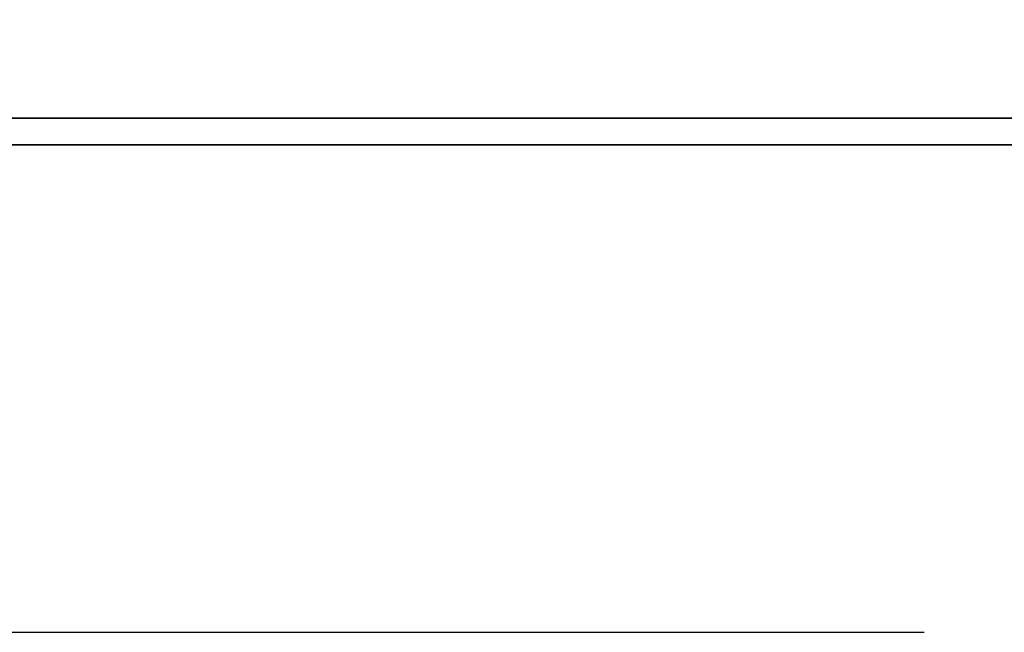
# Model space of a CAD drawing. Extents: x 36 to 141, y 55 to 133.
# Tile 37 of 46: x 124.69 to 127.57, y 98.27 to 100.05. Entities that reach past the tile are written whole.
import ezdxf

# ---------------------------------------------------------------- set-up
doc = ezdxf.new("R2010")
doc.units = 0
doc.header["$LTSCALE"] = 5
doc.header["$MEASUREMENT"] = 0
doc.linetypes.add('CENTER', pattern=[2, 1.25, -0.25, 0.25, -0.25])
for name, color, linetype in [('CL', 1, 'CENTER'), ('DIM', 4, 'CONTINUOUS'), ('layer 1', 7, 'CONTINUOUS')]:
    doc.layers.add(name, color=color, linetype=linetype)

# ---------------------------------------------------------------- blocks, each defined once
blk = doc.blocks.new('TBI MOTION logo(完整正式版)')
at = {"layer": 'layer 1', "color": 22, "lineweight": 35}
blk.add_open_spline([(75.90875, -9.47875), (75.90875, -9.47875), (75.90875, -12.28625), (75.90875, -12.28625), (75.90875, -12.28625), (75.90875, -12.28625), (75.90875, -12.47875), (75.90875, -12.47875), (75.90875, -12.47875), (75.90875, -12.47875), (75.71625, -12.47875), (75.71625, -12.47875), (75.71625, -12.47875), (75.71625, -12.47875), (-88.32875, -12.47875), (-88.32875, -12.47875), (-88.32875, -12.47875), (-88.32875, -12.47875), (-88.32875, -13.29375), (-88.32875, -13.29375), (-88.32875, -13.29375), (-88.32875, -13.29375), (82.89125, -13.29375), (82.89125, -13.29375), (82.89125, -13.29375), (82.89125, -13.29375), (75.90875, -9.47875), (75.90875, -9.47875)], degree=3, knots=[0, 0, 0, 0, 0.14285714, 0.14285714, 0.14285714, 0.14285715, 0.28571429, 0.28571429, 0.28571429, 0.2857143, 0.42857143, 0.42857143, 0.42857143, 0.42857144, 0.57142857, 0.57142857, 0.57142857, 0.57142858, 0.71428571, 0.71428571, 0.71428571, 0.71428572, 0.85714286, 0.85714286, 0.85714286, 0.85714287, 1, 1, 1, 1], dxfattribs=at)

msp = doc.modelspace()

# ---------------------------------------------------------------- linework, layer by layer
at = {"layer": 'CL', "ltscale": 0.5}
msp.add_line((99.2107, 98.2651), (136.2176, 98.2651), dxfattribs=at)

# ---------------------------------------------------------------- block references
at = {"layer": 'DIM', "xscale": 0.09577842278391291, "yscale": 0.09577842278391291, "zscale": 0.09577842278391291}
msp.add_blockref('TBI MOTION logo(完整正式版)', (122.5818, 100.9608), dxfattribs=at)

doc.saveas('drawing.dxf')
